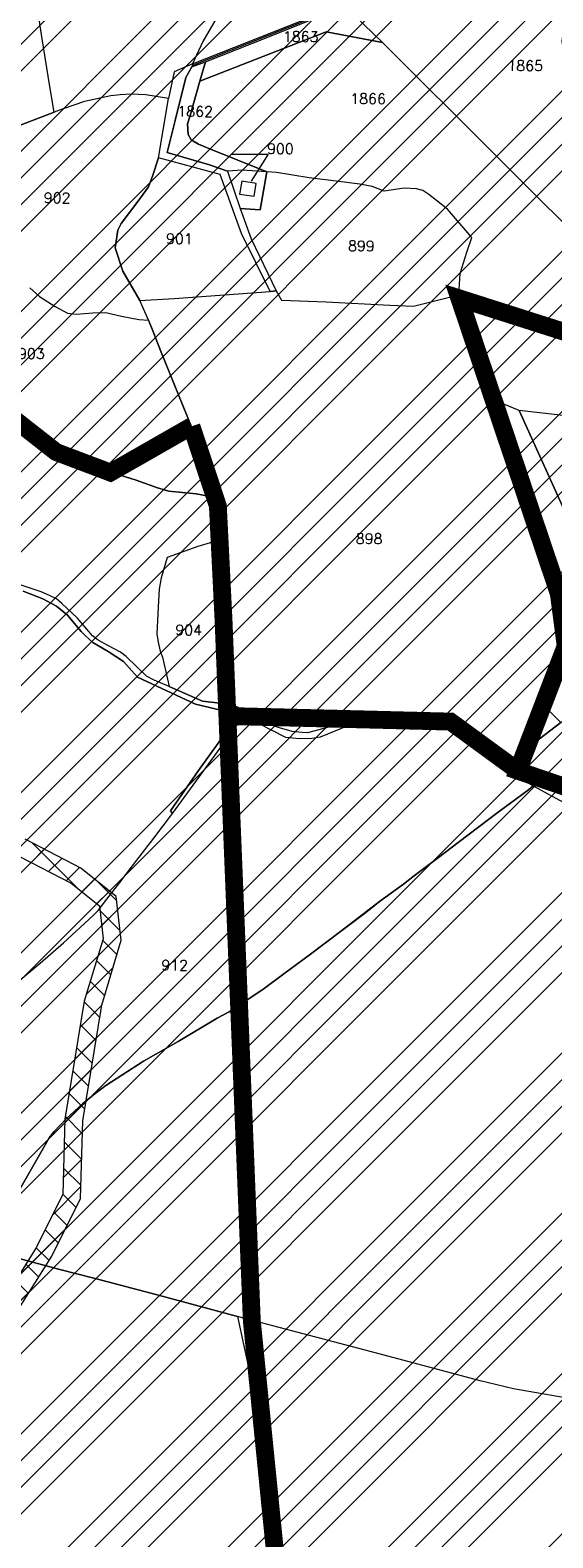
# Model space of a CAD drawing. Header units: metres. Extents: x 578835 to 593571, y 248557 to 255108.
# Tile 102 of 251: x 582712 to 582887, y 251895 to 252401. Entities that reach past the tile are written whole.
import ezdxf

# ---------------------------------------------------------------- set-up
doc = ezdxf.new("R2010")
doc.units = ezdxf.units.M
doc.linetypes.add('CACHEX2', pattern=[0.75, 0.5, -0.25])
doc.linetypes.add('SOLID_LINE', pattern=[0])
for name, color, linetype, lineweight in [('Cad-HYDROGRAPHI_COURS_D_EAU28', 5, 'SOLID_LINE', 0), ('Cad-PARCELLAIRE_PARCELLE1', 250, 'SOLID_LINE', 0), ('Cad-RESEAU_ROUT_AXE_DE_VOIE26', 255, 'SOLID_LINE', 0), ('Cad-RESEAU_ROUT_LIMITE_DE_VOIE_P23', 8, 'SOLID_LINE', 0), ('Cad-TOPONYMIE_DETAIL_PARCELLAIR181', 7, 'SOLID_LINE', 0), ('Cad-TOPONYMIE_NUMERO_DE_PARCELL182', 250, 'SOLID_LINE', 0), ('ER', 192, 'Continuous', 18), ('PLU', 7, 'CACHEX2', 5), ('PPRIF - contour', 10, 'Continuous', 9)]:
    doc.layers.add(name, color=color, linetype=linetype, lineweight=lineweight)
doc.styles.add('TEXTSTYLE_45_11', font='txt.shx', dxfattribs={"oblique": 50})

msp = doc.modelspace()

# ---------------------------------------------------------------- hatches: boundary and pattern name
at = {"layer": 'ER', "ltscale": 0.4}
h = msp.add_hatch(dxfattribs=at)
h.set_pattern_fill('ANSI37', color=256, scale=2, style=0)
h.paths.add_polyline_path([(582796.74, 252490.16), (582769.25, 252486.91), (582751.21, 252470.8), (582730.2, 252455.87), (582703.18, 252445.74), (582667.97, 252433.81), (582630.66, 252426.35), (582616.13, 252419.7), (582611.33, 252414.89), (582602.92, 252440.09), (582578.85, 252485.94), (582556.56, 252535.65), (582541.51, 252565.17), (582528.44, 252580.62), (582512.68, 252591.12), (582488.4, 252608.05), (582472.83, 252625.23), (582472.83, 252631.27), (582478.02, 252640.23), (582488.83, 252642.2), (582507.51, 252640.55), (582536.33, 252630.95), (582584.88, 252614.59), (582587.68, 252619.98), (582538.23, 252636.64), (582508.74, 252646.46), (582488.55, 252648.24), (582474.22, 252645.64), (582466.83, 252632.88), (582466.83, 252622.92), (582484.41, 252603.52), (582509.3, 252586.16), (582524.4, 252576.09), (582536.48, 252561.82), (582551.15, 252533.05), (582573.45, 252483.32), (582597.39, 252437.73), (582606.72, 252409.73), (582605.23, 252404.89), (582595.31, 252402.74), (582584.48, 252412.53), (582568.75, 252427.7), (582550.3, 252455.57), (582537.23, 252472.05), (582516.52, 252510.01), (582497.68, 252526.49), (582474.98, 252541.62), (582445.46, 252553.78), (582431.57, 252558.41), (582430.11, 252545.81), (582423.34, 252552.84), (582404.55, 252581.87), (582376.71, 252616.66), (582350.38, 252633.62), (582321.17, 252646.47), (582291.42, 252649.97), (582249.04, 252650.55), (582220.64, 252652.25), (582175.3, 252658.48), (582156.76, 252664.66), (582149.33, 252667.45), (582147.99, 252661.54), (582154.76, 252659.01), (582173.93, 252652.61), (582220.05, 252646.27), (582248.82, 252644.55), (582291.03, 252643.98), (582319.58, 252640.62), (582347.53, 252628.32), (582372.64, 252612.14), (582399.68, 252578.35), (582418.62, 252549.09), (582474.29, 252491.38), (582506.5, 252456.92), (582516.46, 252433.67), (582520.16, 252416.24), (582513.46, 252404.9), (582485.65, 252372.56), (582464.23, 252348.89), (582447.94, 252338.57), (582435.29, 252336.46), (582397.51, 252342.1), (582360.44, 252348.94), (582330, 252355.26), (582297.29, 252358.13), (582252.85, 252363.25), (582218.92, 252369.58), (582194.15, 252368.99), (582173.95, 252362.26), (582168.39, 252354.62), (582166.96, 252346.03), (582188.65, 252307.2), (582215.9, 252285.85), (582242.17, 252275.91), (582256.01, 252262.77), (582269.08, 252250.42), (582288.32, 252238.59), (582307.73, 252234.11), (582337.11, 252234.82), (582386.15, 252227.72), (582440.89, 252221.32), (582476.71, 252210.58), (582504.48, 252209.85), (582569, 252219.17), (582598.6, 252223.98), (582602.74, 252221.4), (582610.83, 252207.91), (582620.1, 252186.53), (582637.49, 252156.1), (582655.02, 252137.85), (582666.41, 252128.74), (582688.82, 252123.51), (582708.41, 252123.51), (582725.34, 252114.7), (582734.85, 252107.1), (582736.07, 252096.1), (582729.77, 252075.09), (582723.28, 252035.45), (582722.58, 252010.22), (582713.67, 251992.4), (582698.19, 251967.77), (582675.88, 251943.38), (582649.51, 251929.51), (582621.53, 251921.81), (582598.81, 251919.61), (582583.13, 251907.67), (582564.2, 251893.11), (582552.1, 251875.71), (582550.34, 251861.66), (582558.35, 251856.66), (582575.66, 251855.93), (582599.7, 251844.63), (582623.95, 251839.48), (582646.09, 251840.22), (582661.18, 251844.53), (582681.51, 251846.63), (582706.04, 251847.33), (582746.16, 251839.31), (582777.12, 251831.57), (582798.72, 251819.73), (582815.48, 251807.16), (582832.68, 251789.25), (582845.85, 251780.72), (582865.53, 251780.72), (582889.06, 251784.4), (582912.14, 251795.94), (582940.37, 251805.82), (582975.56, 251814.26), (582989.04, 251814.26), (583010.12, 251807.94), (583034.7, 251802.16), (583054.6, 251800.68), (583081.25, 251805.73), (583113.44, 251808.52), (583139.2, 251802.26), (583169.25, 251791.08), (583188.74, 251775.08), (583203.28, 251760.54), (583236.28, 251745.14), (583277.77, 251739.04), (583285.1, 251732.57), (583282.99, 251752.41), (583279.03, 251744.92), (583238.02, 251750.95), (583206.78, 251765.53), (583192.77, 251779.53), (583172.29, 251796.35), (583140.96, 251808.01), (583113.9, 251814.59), (583080.43, 251811.68), (583054.26, 251806.73), (583035.62, 251808.11), (583011.67, 251813.74), (582989.92, 251820.26), (582974.85, 251820.26), (582938.67, 251811.58), (582909.8, 251801.48), (582887.21, 251790.18), (582865.06, 251786.72), (582847.62, 251786.72), (582836.53, 251793.9), (582819.47, 251811.67), (582801.97, 251824.79), (582779.32, 251837.21), (582747.47, 251845.17), (582706.55, 251853.35), (582681.11, 251852.63), (582660.04, 251850.45), (582645.16, 251846.19), (582624.48, 251845.5), (582601.62, 251850.35), (582577.12, 251861.88), (582560.18, 251862.58), (582556.77, 251864.72), (582557.87, 251873.5), (582568.6, 251888.92), (582586.78, 251902.91), (582601.08, 251913.8), (582622.62, 251915.89), (582651.73, 251923.89), (582679.6, 251938.56), (582702.98, 251964.12), (582718.9, 251989.45), (582728.54, 252008.73), (582729.27, 252034.88), (582735.63, 252073.74), (582742.17, 252095.55), (582740.54, 252110.23), (582728.63, 252119.76), (582709.88, 252129.51), (582689.51, 252129.51), (582669.09, 252134.27), (582659.07, 252142.29), (582642.34, 252159.72), (582625.47, 252189.22), (582616.18, 252210.66), (582607.14, 252225.72), (582599.86, 252230.27), (582568.09, 252225.1), (582504.13, 252215.86), (582477.66, 252216.56), (582442.11, 252227.22), (582386.93, 252233.67), (582337.47, 252240.84), (582308.34, 252240.12), (582290.63, 252244.21), (582272.75, 252255.21), (582260.13, 252267.13), (582245.42, 252281.1), (582218.88, 252291.14), (582193.3, 252311.18), (582173.22, 252347.11), (582174.08, 252352.24), (582177.67, 252357.17), (582195.19, 252363.01), (582218.44, 252363.57), (582251.95, 252357.32), (582296.68, 252352.16), (582329.13, 252349.31), (582359.28, 252343.05), (582396.52, 252336.18), (582435.34, 252330.39), (582450.12, 252332.85), (582468.13, 252344.25), (582490.15, 252368.59), (582518.35, 252401.39), (582526.51, 252415.2), (582522.21, 252435.49), (582511.6, 252460.25), (582478.64, 252495.51), (582435.51, 252540.22), (582436.68, 252550.38), (582443.36, 252548.15), (582472.15, 252536.3), (582494.03, 252521.72), (582511.77, 252506.2), (582532.21, 252468.72), (582545.44, 252452.05), (582564.11, 252423.84), (582580.39, 252408.14), (582593.57, 252396.22), (582609.94, 252399.78), (582612.27, 252407.34), (582619.61, 252414.69), (582632.52, 252420.61), (582669.52, 252428.01), (582705.19, 252440.09), (582733.04, 252450.53), (582755.47, 252466.46), (582796.94, 252473.67), (582796.82, 252482.36)])
at = {"layer": 'PPRIF - contour', "lineweight": 15}
h = msp.add_hatch(dxfattribs=at)
h.set_pattern_fill('ANSI34', color=30, scale=2, style=0)
h.paths.add_polyline_path([(583168.56, 249236.59), (583178.02, 249273.37), (583184.15, 249314.36), (583186.86, 249348.54), (583183.82, 249412.65), (583188.31, 249497.75), (583209.56, 249638.59), (583209.57, 249654.16), (583202.87, 249764.69), (583181.22, 249772.54), (583212.18, 249841.81), (583235.33, 249974.64), (583193.51, 249985.09), (583186.04, 250045.54), (583188.28, 250067.18), (583195.8, 250078.07), (583245.78, 250078.37), (583251.01, 250132.85), (583194.25, 250138.82), (583209.94, 250168.32), (583209.19, 250188.47), (583208.21, 250203.8), (583217.43, 250267.61), (583213.64, 250277.41), (583256.98, 250284.74), (583262.34, 250350.34), (583266.18, 250436.39), (583274.5, 250436.7), (583214.43, 250499.33), (583184.56, 250537.39), (583218.91, 250547.09), (583241.07, 250552.07), (583269.68, 250547.09), (583271.18, 250569.48), (583274.91, 250580.67), (583286.48, 250597.77), (583293.66, 250716.62), (583278.73, 250731.44), (583193.67, 250750.25), (583156.78, 250759.28), (583135.71, 250831.5), (583141.39, 250856.49), (583145.69, 250864.01), (583161.1, 250891.6), (583169.34, 250905.21), (583172.57, 250920.26), (583171.49, 250936.38), (583169.31, 250950.6), (583181.85, 251003.26), (583206.95, 251084.03), (583216.62, 251114.12), (583232.39, 251161.77), (583245.29, 251209.41), (583234.54, 251210.94), (583234.1, 251288.09), (583244.66, 251288.39), (583237.9, 251328.73), (583229.54, 251356.01), (583200.13, 251357.42), (583190.46, 251371.39), (583189.74, 251379.63), (583190.1, 251406.14), (583244.22, 251415.82), (583256.04, 251419.04), (583270.74, 251430.86), (583295.47, 251440.89), (583325.21, 251451.64), (583340.94, 251464.43), (583366, 251457.91), (583398.59, 251444.88), (583422.15, 251436.37), (583417.63, 251462.92), (583418.14, 251495.99), (583409.11, 251546.1), (583400.09, 251585.18), (583359.99, 251579.17), (583344.95, 251609.23), (583333.92, 251624.76), (583325.9, 251633.28), (583319.39, 251648.31), (583296.33, 251649.31), (583292.32, 251666.85), (583282.01, 251764.42), (583240.65, 251790.03), (583212.78, 251805.76), (583221.32, 251831.82), (583251.44, 251830.48), (583273.02, 251828.23), (583262.67, 251903.93), (583199.69, 251895.44), (583192.95, 251945.32), (583256.33, 251954.31), (583243.74, 252050.47), (583214.52, 252068.27), (583208.68, 252073.66), (583201.93, 252137.92), (583178.11, 252135.22), (583183.95, 252176.12), (583226.69, 252181.65), (583216.8, 252253.1), (583210.96, 252307.92), (583193.36, 252422.33), (583178.97, 252519.84), (583167.73, 252607.66), (583178.52, 252614.4), (583188.29, 252625.39), (583184.93, 252642.05), (583192.13, 252639.75), (583210.89, 252641.9), (583205.05, 252676.95), (583200.1, 252708.47), (583205.05, 252708.02), (583194.96, 252797.38), (583191.02, 252799.28), (583173.51, 252800.6), (583168.08, 252797.59), (583165.67, 252793.82), (583165.69, 252787.69), (583073.05, 252815.41), (583065.66, 252814.13), (583065.94, 252812.7), (583046.85, 252808.33), (583047.04, 252816.04), (582997.15, 252812.42), (582995.86, 252782.45), (582980.16, 252787.72), (582949.89, 252804.92), (582947.27, 252800.69), (582935.19, 252777.61), (582924.38, 252768.8), (582917.32, 252760.63), (582910.91, 252748.5), (582903.76, 252736.42), (582880, 252724.86), (582817.58, 252706.15), (582782.59, 252696.37), (582747.69, 252696.56), (582653.19, 252726.32), (582583.51, 252736.7), (582547.53, 252745.89), (582391.95, 252693.83), (582342.71, 252696.56), (582258, 252701.11), (582228.89, 252730.03), (582194.3, 252754.65), (582137.15, 252749.12), (582028.37, 252701.22), (581997.03, 252701.83), (581923.09, 252643.99), (581895.44, 252653.82), (581782.97, 252699.88), (581749.17, 252724.45), (581694.48, 252730.59), (581626.87, 252779.73), (581623.69, 252832.13), (581568.99, 252867.14), (581549.94, 252902.76), (581520.9, 252875.84), (581488.95, 252861.1), (581415.1, 252871.66), (581333.97, 252861.22), (581285.87, 252845.9), (581226.26, 252859.41), (581213.27, 252848.96), (581176.79, 252829.19), (581135.62, 252832.26), (581093.83, 252851.3), (581026.18, 252865.71), (580894.22, 252859.98), (580764.18, 252821.75), (580666.25, 252837.89), (580606.97, 252807.31), (580553.37, 252825.96), (580518.38, 252831.19), (580426.24, 252844.58), (580314.78, 252864.48), (580232.54, 252861.61), (580193.34, 252877.86), (579737.68, 252731.06), (579339.29, 252594.91), (579467.34, 252529.95), (579492.26, 252526.53), (579537.88, 252506.87), (579628.29, 252501.98), (579673.34, 252488.27), (579756.55, 252421.24), (579801.62, 252412.32), (579849.52, 252376.66), (579890.09, 252373.24), (579954.11, 252362.98), (580003.08, 252331.22), (580020.69, 252319.86), (580037.79, 252307.65), (580048.55, 252295.44), (580067.12, 252269.55), (580095.49, 252178.46), (580127.66, 252086.63), (580157.22, 252011.67), (580209.32, 251928.46), (580208.41, 251858.24), (580196.24, 251818.11), (580206.29, 251790.3), (580227.07, 251716.54), (580274.53, 251673.98), (580324.82, 251599.61), (580345.2, 251567.99), (580352.27, 251548.44), (580380.56, 251474.57), (580498.13, 251465.11), (580632.34, 251425.65), (580688.87, 251403.81), (580903, 251328.66), (581057.22, 251304.45), (581128.89, 251277.45), (581306.24, 251176.53), (581363.6, 251156.15), (581418.4, 251079.72), (581465.72, 250967.17), (581546.02, 250830.88), (581604.72, 250760.44), (581621.29, 250710.76), (581635.31, 250677.64), (581677.37, 250643.25), (581761.5, 250538.8), (581878.03, 250481.58), (581978.36, 250416.05), (582083.64, 250336.15), (582132.06, 250252.96), (582193.12, 250147.32), (582211.34, 250118.18), (582217.79, 250080.35), (582244.22, 249930.09), (582252.92, 249788.8), (582279.87, 249720.73), (582264.14, 249693.23), (582229.1, 249576.98), (582243.69, 249504.21), (582236.53, 249458.37), (582233.12, 249417.21), (582207.89, 249404.14), (582210.7, 249314.66), (582282.52, 249136.36), (582365.79, 249069.63), (582329.51, 248868.66), (582370.33, 248802.93), (582389.99, 248830.88), (582435.35, 248829.37), (582475.81, 248930.64), (582488.18, 248933.83), (582505.04, 248934.94), (582536.56, 248931.03), (582545.58, 248873.46), (582547.73, 248837.81), (582559.27, 248733.3), (582660.26, 248731.96), (582707.75, 248722.61), (582711.09, 248844.25), (582713.77, 248853.61), (582730.11, 248933.31), (582770.57, 249048.63), (582781.22, 249070.77), (582782.86, 249074.05), (582786.69, 249073.51), (582794.34, 249066.4), (582795.98, 249060.39), (582802, 249037.44), (582837.54, 249029.24), (582847.92, 249019.4), (582859.41, 249022.68), (582870.89, 249021.59), (582882.91, 249029.79), (582897.68, 249024.87), (582894.41, 249004.61), (582898.78, 248991.5), (582903.16, 248984.94), (582914.71, 248986.01), (582980.86, 249040.12), (583036.72, 249107.47), (583089.79, 249152.85), (583096.96, 249144.66), (583169.29, 249123.72), (583150.9, 249178.85), (583158.77, 249200.15)])

# ---------------------------------------------------------------- linework, layer by layer
at = {"layer": 'Cad-HYDROGRAPHI_COURS_D_EAU28'}
for points in [[(582709.27, 252212.93), (582715.83, 252210.35), (582720.41, 252207.83), (582724.13, 252204.8), (582728.7, 252199.38), (582730.23, 252197.84), (582732.65, 252195.58), (582737.84, 252192.57), (582742.9, 252189.2), (582747.7, 252184.03), (582767.17, 252174.95), (582781.72, 252171.47), (582783.41, 252170.95), (582797.44, 252163.87), (582802.1, 252163.37), (582806.29, 252163.5), (582809.21, 252163.96), (582818.55, 252167.75), (582828.47, 252167.35), (582844.23, 252168.1), (582852.25, 252167.77), (582855.71, 252165.93), (582865.75, 252157.19), (582872.98, 252152.55), (582873.76, 252154.07), (582866.82, 252158.17), (582864.61, 252159.89), (582853.66, 252169.67), (582840.21, 252169.89), (582830.94, 252169.22), (582818.23, 252169.51), (582817.17, 252169.41), (582814.06, 252168.15), (582811.83, 252167.19), (582808.61, 252166.25), (582804.82, 252165.26), (582803, 252165.34), (582799.67, 252165.73), (582795.37, 252166.93), (582790.86, 252168.56), (582786.36, 252171.19), (582781.1, 252173.99), (582778.82, 252174.69), (582775.39, 252175.19), (582769.48, 252175.92), (582758.34, 252180.9), (582753.23, 252182.93), (582750.65, 252184.27), (582747.33, 252187.56), (582743.83, 252190.95), (582741.9, 252192.35), (582737.67, 252194.67), (582734.39, 252196.4), (582732.53, 252197.92), (582727.51, 252203.85), (582722.24, 252208.77), (582720.37, 252210.29), (582718.06, 252211.43), (582715.31, 252212.65), (582707.18, 252215.32)], [(582889.12, 252147.77), (582881.72, 252148.6), (582875.54, 252152.44), (582875.07, 252151.16), (582879.78, 252148.11), (582880.73, 252147.51), (582892.22, 252141.23)]]:
    msp.add_lwpolyline(points, dxfattribs=at)
msp.add_lwpolyline([(582783.41, 252170.95), (582781.72, 252171.47), (582768.21, 252152.63), (582758.71, 252139.02), (582759.43, 252138.19), (582774.53, 252158.84), (582783.41, 252170.95), (582783.41, 252170.95)], close=True, dxfattribs=at)
at = {"layer": 'Cad-PARCELLAIRE_PARCELLE1'}
for points in [[(582698.76, 252365.87), (582719.68, 252373.86), (582719.68, 252373.86), (582719.68, 252373.86), (582718.14, 252382.54), (582715.65, 252398.49), (582714.11, 252408.06), (582726.07, 252414.96), (582734.43, 252419.45), (582744.03, 252424.94), (582749.16, 252427.59), (582756.23, 252430.85), (582766.72, 252435.52), (582793.05, 252444.96), (582797.02, 252463.57), (582797.19, 252465.48), (582797.82, 252475.79), (582797.59, 252490.37), (582737.68, 252483.26), (582710.71, 252479.46)], [(582780.29, 252416.03), (582769.62, 252397.64), (582766.14, 252390.11), (582765.89, 252389.08), (582763.87, 252385.56), (582760.31, 252371.01), (582757.58, 252360.29), (582771.85, 252356.13), (582777.96, 252354.08), (582782.14, 252341.5), (582785.87, 252331.33), (582794.33, 252313.87), (582792.29, 252313.58), (582782.6, 252333.06), (582775.42, 252352.86), (582754.76, 252358.5), (582758.12, 252378.51), (582750.43, 252379.66), (582745.56, 252379.92), (582741.86, 252379.72), (582738.68, 252379.34), (582729.85, 252377.49), (582722.72, 252375.01), (582719.68, 252373.86), (582718.14, 252382.54), (582715.65, 252398.49), (582714.11, 252408.06)], [(582891.08, 252404.08), (582890.39, 252397.56), (582891.2, 252392.73), (582892.95, 252387.52), (582895.19, 252383.36), (582898.95, 252377.88), (582910.27, 252363.67), (582914.64, 252361.69), (582919.9, 252359.9), (582924.37, 252358.71), (582958.61, 252353.32), (582966.08, 252351.71), (582974.39, 252348.94), (582980.32, 252346.98), (582984.17, 252345.3), (582995.95, 252340.38), (582994.08, 252334.31), (582989.99, 252325.83), (582988.76, 252322.95), (582988.62, 252322.49), (582978.06, 252295.97), (582905.32, 252322.23), (582830.07, 252397.33), (582817.43, 252409.54)], [(582931.66, 252286.97), (582855.87, 252311.19), (582855.68, 252312.52), (582856.16, 252319.69), (582858.37, 252326.78), (582860.1, 252331.72), (582851.89, 252341.29), (582848.18, 252344.21), (582845.62, 252346.24), (582843.62, 252347.52), (582841.42, 252348.11), (582837.37, 252348.33), (582830.61, 252347.32), (582826.61, 252348.89), (582822.42, 252349.65), (582814.51, 252350.66), (582805.43, 252351.8), (582794.4, 252353.56), (582791.16, 252353.85), (582772.16, 252361.4), (582768.22, 252363.08), (582765.71, 252364.54), (582764.65, 252366.35), (582764.58, 252368.23), (582764.52, 252369.91), (582765.36, 252372.77), (582768.6, 252384.29), (582811.06, 252400.88), (582830.07, 252397.33), (582905.32, 252322.23)], [(582711.41, 252314.87), (582714.71, 252311.92), (582719.93, 252308.56), (582724.07, 252306.34), (582727.06, 252306.03), (582732.64, 252306.39), (582737, 252306.53), (582742.29, 252305.29), (582748.07, 252304.22), (582751.39, 252303.93), (582748.44, 252310.61), (582742.68, 252320.48), (582740.13, 252328.3), (582741.04, 252334.17), (582742.17, 252336.5), (582747.73, 252343.87), (582751.37, 252348.75), (582752.72, 252352.31), (582754.76, 252358.5), (582758.12, 252378.51), (582750.43, 252379.66), (582745.56, 252379.92), (582741.86, 252379.72), (582738.68, 252379.34), (582729.85, 252377.49), (582722.72, 252375.01), (582719.68, 252373.86), (582719.68, 252373.86), (582719.68, 252373.86), (582698.76, 252365.87)], [(582711.41, 252314.87), (582714.71, 252311.92), (582719.93, 252308.56), (582724.07, 252306.34), (582727.06, 252306.03), (582732.64, 252306.39), (582737, 252306.53), (582742.29, 252305.29), (582748.07, 252304.22), (582751.39, 252303.93), (582752.63, 252300.92), (582755.66, 252293.26), (582761.39, 252278.91), (582765.83, 252268.13), (582767.44, 252263.7), (582770.67, 252254.6), (582773.91, 252244.39), (582773.91, 252244.39), (582773.91, 252244.39), (582767.38, 252245.64), (582758.16, 252246.54), (582754.36, 252247.56), (582747.21, 252250.2), (582741.81, 252251.86), (582735.33, 252253.33), (582730.64, 252254.28), (582728.27, 252254.97), (582725.96, 252256.01), (582720.31, 252259.55), (582717.75, 252261.56), (582710.36, 252268.08)], [(582891.66, 252194.35), (582885.87, 252172.91), (582890, 252168.8), (582882.88, 252163.3), (582878.5, 252163.38), (582875.54, 252152.44), (582873.76, 252154.07), (582866.82, 252158.17), (582864.61, 252159.89), (582853.66, 252169.67), (582840.21, 252169.89), (582830.94, 252169.22), (582818.23, 252169.51), (582817.17, 252169.41), (582814.06, 252168.15), (582811.83, 252167.19), (582808.61, 252166.25), (582804.82, 252165.26), (582803, 252165.34), (582799.67, 252165.73), (582795.37, 252166.93), (582790.86, 252168.56), (582786.36, 252171.19), (582781.1, 252173.99), (582778.82, 252174.69), (582775.39, 252175.19), (582774.55, 252190.28), (582775.56, 252196.93), (582776.55, 252203.82), (582776.88, 252208.75), (582776.66, 252215.31), (582775.91, 252230.29), (582775.91, 252230.29), (582775.91, 252230.29), (582775.4, 252238.39), (582773.91, 252244.39), (582770.67, 252254.6), (582767.44, 252263.7), (582765.83, 252268.13), (582761.39, 252278.91), (582755.66, 252293.26), (582752.63, 252300.92), (582751.39, 252303.93), (582748.44, 252310.61), (582760.02, 252311.23), (582792.29, 252313.58), (582794.33, 252313.87), (582796.08, 252310.67), (582811.05, 252310.14), (582832.49, 252309.03), (582840.42, 252308.68), (582855.68, 252312.52), (582855.87, 252311.19), (582861.14, 252290.57), (582865.66, 252277.91), (582878.67, 252241.43), (582889.29, 252211.88)], [(582894.71, 252271.51), (582875.99, 252273.63), (582894.17, 252233.47)], [(582710.36, 252268.08), (582717.75, 252261.56), (582720.31, 252259.55), (582725.96, 252256.01), (582728.27, 252254.97), (582730.64, 252254.28), (582735.33, 252253.33), (582741.81, 252251.86), (582747.21, 252250.2), (582754.36, 252247.56), (582758.16, 252246.54), (582767.38, 252245.64), (582773.91, 252244.39), (582775.4, 252238.39), (582775.91, 252230.29), (582767.96, 252227.85), (582757.63, 252224.2), (582755.64, 252217.34), (582754.97, 252213.61), (582754.65, 252207.57), (582754.16, 252198.49), (582754.56, 252195.75), (582755.31, 252192.69), (582756.04, 252190.74), (582758.34, 252180.9), (582753.23, 252182.93), (582750.65, 252184.27), (582747.33, 252187.56), (582743.83, 252190.95), (582741.9, 252192.35), (582737.67, 252194.67), (582734.39, 252196.4), (582732.53, 252197.92), (582727.51, 252203.85), (582722.24, 252208.77), (582720.37, 252210.29), (582718.06, 252211.43), (582715.31, 252212.65), (582707.18, 252215.32)], [(582706.21, 252080.58), (582714.92, 252087.89), (582722.75, 252094.66), (582732.7, 252103.86), (582734.46, 252105.56), (582737.35, 252109.37), (582741.67, 252114.97), (582746.35, 252121.05), (582753.12, 252129.86), (582759.43, 252138.19), (582758.71, 252139.02), (582768.21, 252152.63), (582781.72, 252171.47), (582767.17, 252174.95), (582747.7, 252184.03), (582742.9, 252189.2), (582737.84, 252192.57), (582732.65, 252195.58), (582730.23, 252197.84), (582728.7, 252199.38), (582724.13, 252204.8), (582720.41, 252207.83), (582715.83, 252210.35), (582709.27, 252212.93)], [(582706.21, 252080.58), (582714.92, 252087.89), (582722.75, 252094.66), (582732.7, 252103.86), (582734.46, 252105.56), (582737.35, 252109.37), (582741.67, 252114.97), (582746.35, 252121.05), (582753.12, 252129.86), (582759.43, 252138.19), (582759.43, 252138.19), (582759.43, 252138.19), (582774.53, 252158.84), (582783.41, 252170.95), (582797.44, 252163.87), (582802.1, 252163.37), (582806.29, 252163.5), (582809.21, 252163.96), (582818.55, 252167.75), (582828.47, 252167.35), (582844.23, 252168.1), (582852.25, 252167.77), (582855.71, 252165.93), (582865.75, 252157.19), (582872.98, 252152.55), (582880.73, 252147.51), (582879.12, 252146.16), (582868.48, 252138.24), (582855.92, 252128.73), (582848.4, 252123.09), (582840.8, 252117.33), (582837.08, 252114.45), (582829.08, 252108.54), (582816.37, 252098.79), (582805.36, 252090.52), (582796.9, 252084.24), (582789.75, 252079.07), (582778.43, 252071.55), (582774.49, 252069.33), (582761.29, 252061.54), (582749.65, 252054.88), (582742.44, 252050.28), (582737.05, 252046.7), (582733.4, 252044.06), (582729.16, 252040.59), (582723.65, 252035.55), (582719.63, 252031.32), (582717.92, 252029.17), (582715.11, 252024.25), (582707.99, 252011.73)], [(582707.99, 252011.73), (582715.11, 252024.25), (582717.92, 252029.17), (582719.63, 252031.32), (582723.65, 252035.55), (582729.16, 252040.59), (582733.4, 252044.06), (582737.05, 252046.7), (582742.44, 252050.28), (582749.65, 252054.88), (582761.29, 252061.54), (582774.49, 252069.33), (582778.43, 252071.55), (582789.75, 252079.07), (582796.9, 252084.24), (582805.36, 252090.52), (582816.37, 252098.79), (582824.44, 252104.93), (582829.08, 252108.54), (582837.08, 252114.45), (582840.8, 252117.33), (582848.4, 252123.09), (582855.92, 252128.73), (582868.48, 252138.24), (582879.12, 252146.16), (582880.73, 252147.51), (582892.22, 252141.23)], [(582617.58, 251880.02), (582632.89, 251901.03), (582651.99, 251927.92), (582664.25, 251945.11), (582675.96, 251961.91), (582687.31, 251977.91), (582696.82, 251991.51), (582706.17, 251989.06), (582721.09, 251985.07), (582733.4, 251981.86), (582754.29, 251976.35), (582781.27, 251969.12), (582785.55, 251949.42), (582790.54, 251926.21), (582793.73, 251899.72), (582796.28, 251877.08)], [(582891.45, 251941.75), (582874.05, 251944.87), (582862.87, 251947.5), (582832.26, 251955.65), (582803.35, 251963.28), (582781.27, 251969.12), (582754.29, 251976.35), (582733.4, 251981.86), (582721.09, 251985.07), (582706.17, 251989.06)], [(582891.45, 251941.75), (582874.05, 251944.87), (582862.87, 251947.5), (582832.26, 251955.65), (582803.35, 251963.28), (582781.27, 251969.12), (582781.27, 251969.12), (582781.27, 251969.12), (582785.55, 251949.42), (582790.54, 251926.21), (582793.73, 251899.72), (582796.28, 251877.08)]]:
    msp.add_lwpolyline(points, dxfattribs=at)
for points in [[(582797.19, 252465.48), (582797.02, 252463.57), (582793.05, 252444.96), (582786.98, 252424.84), (582780.29, 252416.03), (582769.62, 252397.64), (582766.14, 252390.11), (582852.71, 252424.41), (582857.69, 252425.83), (582868.25, 252428.82), (582873.64, 252430.28), (582880.25, 252432.17), (582877.99, 252437.44), (582873.48, 252448.1), (582868.4, 252460.49), (582865.52, 252467.38), (582864.94, 252470.35), (582866.36, 252478.16), (582867.18, 252483.13), (582797.19, 252465.48), (582797.19, 252465.48)], [(582770.52, 252390.8), (582791.99, 252399.28), (582811.85, 252407.29), (582817.43, 252409.54), (582830.07, 252397.33), (582811.06, 252400.88), (582768.6, 252384.29), (582770.52, 252390.8), (582770.52, 252390.8)], [(582765.89, 252389.08), (582770.52, 252390.8), (582768.6, 252384.29), (582765.36, 252372.77), (582764.52, 252369.91), (582764.58, 252368.23), (582764.65, 252366.35), (582765.71, 252364.54), (582768.22, 252363.08), (582772.16, 252361.4), (582791.16, 252353.85), (582782.8, 252354.38), (582777.96, 252354.08), (582771.85, 252356.13), (582757.58, 252360.29), (582760.31, 252371.01), (582763.87, 252385.56), (582765.89, 252389.08), (582765.89, 252389.08)], [(582792.29, 252313.58), (582782.6, 252333.06), (582775.42, 252352.86), (582754.76, 252358.5), (582752.72, 252352.31), (582751.37, 252348.75), (582747.73, 252343.87), (582742.17, 252336.5), (582741.04, 252334.17), (582740.13, 252328.3), (582742.68, 252320.48), (582748.44, 252310.61), (582760.02, 252311.23), (582792.29, 252313.58), (582792.29, 252313.58)], [(582782.14, 252341.5), (582788.93, 252341.07), (582791.16, 252353.85), (582782.8, 252354.38), (582777.96, 252354.08), (582782.14, 252341.5), (582782.14, 252341.5)], [(582782.14, 252341.5), (582785.87, 252331.33), (582794.33, 252313.87), (582796.08, 252310.67), (582811.05, 252310.14), (582832.49, 252309.03), (582840.42, 252308.68), (582855.68, 252312.52), (582856.16, 252319.69), (582858.37, 252326.78), (582860.1, 252331.72), (582851.89, 252341.29), (582848.18, 252344.21), (582845.62, 252346.24), (582843.62, 252347.52), (582841.42, 252348.11), (582837.37, 252348.33), (582830.61, 252347.32), (582826.61, 252348.89), (582822.42, 252349.65), (582814.51, 252350.66), (582805.43, 252351.8), (582794.4, 252353.56), (582791.16, 252353.85), (582788.93, 252341.07), (582782.14, 252341.5), (582782.14, 252341.5)], [(582958.3, 252240.37), (582894.71, 252271.51), (582875.99, 252273.63), (582865.66, 252277.91), (582861.14, 252290.57), (582855.87, 252311.19), (582931.66, 252286.97), (582965.99, 252265.76), (582958.3, 252240.37), (582958.3, 252240.37)], [(582920.22, 252189.93), (582912.75, 252202.35), (582906.72, 252212.44), (582894.17, 252233.47), (582875.99, 252273.63), (582865.66, 252277.91), (582878.67, 252241.43), (582889.29, 252211.88), (582891.66, 252194.35), (582885.87, 252172.91), (582890, 252168.8), (582896.66, 252173.92), (582897.16, 252184.78), (582910.32, 252185.2), (582920.22, 252189.93), (582920.22, 252189.93)], [(582775.91, 252230.29), (582767.96, 252227.85), (582757.63, 252224.2), (582755.64, 252217.34), (582754.97, 252213.61), (582754.65, 252207.57), (582754.16, 252198.49), (582754.56, 252195.75), (582755.31, 252192.69), (582756.04, 252190.74), (582758.34, 252180.9), (582769.48, 252175.92), (582775.39, 252175.19), (582774.55, 252190.28), (582775.56, 252196.93), (582776.55, 252203.82), (582776.88, 252208.75), (582776.66, 252215.31), (582775.91, 252230.29), (582775.91, 252230.29)], [(582889.12, 252147.77), (582881.72, 252148.6), (582875.54, 252152.44), (582878.5, 252163.38), (582882.88, 252163.3), (582890, 252168.8), (582896.66, 252173.92), (582897.16, 252184.78), (582910.32, 252185.2), (582913.08, 252171.73), (582889.12, 252147.77), (582889.12, 252147.77)]]:
    msp.add_lwpolyline(points, close=True, dxfattribs=at)
at = {"layer": 'Cad-RESEAU_ROUT_AXE_DE_VOIE26'}
msp.add_lwpolyline([(582766.02, 252389.59), (582836.38, 252417.57)], dxfattribs=at)
msp.add_lwpolyline([(582766.02, 252389.59), (582836.38, 252417.57)], dxfattribs=at)
at = {"layer": 'Cad-RESEAU_ROUT_LIMITE_DE_VOIE_P23'}
for p, q in [((582759.94, 252387.43), (582758.11, 252378.48)), ((582766.16, 252390.14), (582759.94, 252387.43))]:
    msp.add_line(p, q, dxfattribs=at)
msp.add_lwpolyline([(582782.71, 252350.65), (582781.92, 252346.31), (582786.85, 252345.58), (582787.57, 252349.94), (582782.71, 252350.65)], dxfattribs=at)
at = {"layer": 'Cad-TOPONYMIE_DETAIL_PARCELLAIR181'}
msp.add_lwpolyline([(582779.05, 252359.75), (582791.58, 252359.79), (582785.91, 252350.62), (582785.91, 252350.62)], dxfattribs=at)
at = {"layer": 'ER', "ltscale": 0.4}
for points in [[(582702.98, 251964.12), (582718.9, 251989.45), (582728.54, 252008.73), (582729.27, 252034.88), (582735.63, 252073.74), (582742.17, 252095.55), (582740.54, 252110.23), (582728.63, 252119.76), (582709.88, 252129.51)], [(582708.41, 252123.51), (582725.34, 252114.7), (582734.85, 252107.1), (582736.07, 252096.1), (582729.77, 252075.09), (582723.28, 252035.45), (582722.58, 252010.22), (582713.67, 251992.4), (582698.19, 251967.77)]]:
    msp.add_lwpolyline(points, dxfattribs=at)
at = {"layer": 'PLU', "color": 7, "ltscale": 2, "const_width": 6}
for points in [[(582765.8, 252268.28), (582765.8, 252268.28), (582738.56, 252252.74), (582720.3, 252259.64), (582682.33, 252289.39), (582637.71, 252324.68), (582628.79, 252303.51), (582618.95, 252298.11), (582587.19, 252299.04), (582576.11, 252309.13), (582561.14, 252304.05), (582511.41, 252289.53), (582487.25, 252367.67), (582452.04, 252423.44), (582452.04, 252423.44), (582452.04, 252423.44), (582452.04, 252423.44)], [(582931.65, 252287.13), (582855.89, 252311.28), (582889.33, 252212.05), (582891.64, 252194.43), (582875.53, 252152.53), (582899.42, 252144.39)], [(582765.8, 252268.28), (582774.68, 252241.56), (582776.55, 252203.96), (582786.1, 251967.66), (582796.81, 251860.88), (582788.24, 251820.86)], [(582875.53, 252152.53), (582852.91, 252169.05), (582777.12, 252170.95)]]:
    msp.add_lwpolyline(points, dxfattribs=at)

# ---------------------------------------------------------------- texts
at = {"layer": 'Cad-TOPONYMIE_NUMERO_DE_PARCELL182', "style": 'TEXTSTYLE_45_11'}
for s, p in [('1863', (582796.51, 252397.54)), ('1865', (582872.03, 252387.78)), ('1866', (582819.18, 252376.69)), ('1862', (582761.06, 252372.41)), ('900', (582791.2, 252359.86)), ('902', (582716.13, 252343.36)), ('901', (582757.25, 252329.61)), ('899', (582818.44, 252327.19)), ('903', (582707.47, 252291.02)), ('898', (582821.04, 252228.81)), ('904', (582760.37, 252198.12)), ('912', (582755.66, 252085.48))]:
    msp.add_text(s, height=3.491, rotation=359.5887, dxfattribs=at).set_placement(p)

doc.saveas('drawing.dxf')
